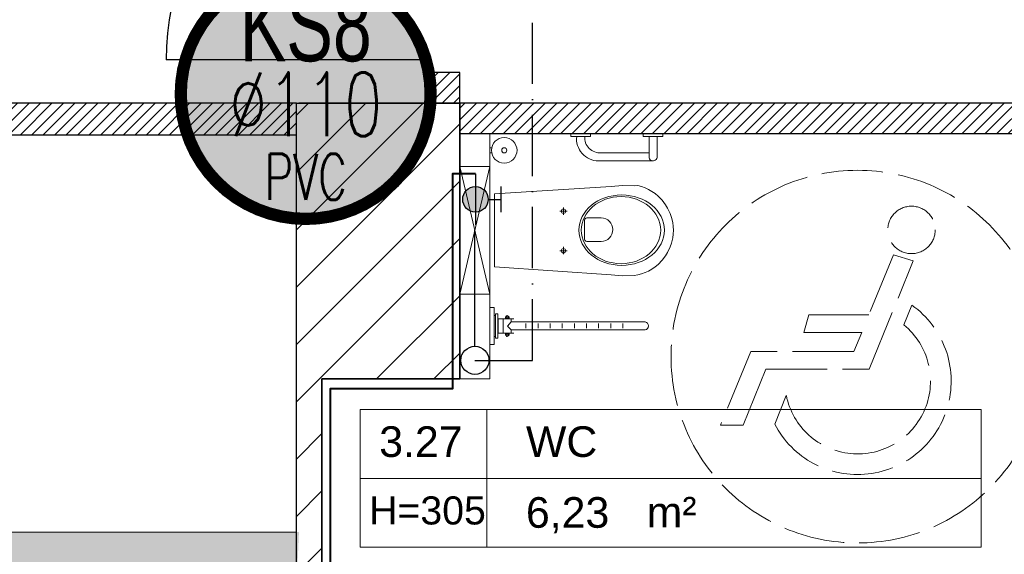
# Model space of a CAD drawing. Header units: millimetres. Extents: x 24385 to 79107, y -56478 to -23676.
# Tile 36 of 256: x 29699 to 30084, y -39465 to -39255. Entities that reach past the tile are written whole.
import ezdxf
from ezdxf.enums import TextEntityAlignment as Align
from ezdxf.lldxf.tags import DXFTag

# ---------------------------------------------------------------- set-up
doc = ezdxf.new("R2010")
doc.units = ezdxf.units.MM
doc.header["$LTSCALE"] = 2
doc.linetypes.add('ACAD_ISO02W100', pattern=[15, 12, -3])
doc.linetypes.add('ACAD_ISO10W100', pattern=[18, 12, -3, 0, -3])
for name, color, linetype, lineweight in [('0_OPIS', 7, 'Continuous', 13), ('3DPLAN_A_TABELKA POMIESZCZEŃ', 7, 'Continuous', 0), ('A_TXT', 7, 'Continuous', 0), ('A_WYBURZENIA', 6, 'Continuous', 0), ('AW_CERAMIKA', 6, 'Continuous', 9), ('PRZERYW', 2, 'ACAD_ISO02W100', 9), ('sanitariaty', 2, 'Continuous', 25)]:
    doc.layers.add(name, color=color, linetype=linetype, lineweight=lineweight)
for name, color, linetype in [('3DPLAN_A_KRESKOWANIE 1', 253, 'Continuous'), ('3DPLAN_A_OPIS', 8, 'Continuous'), ('3DPLAN_A_POMIESZCZENIE NUMER', 100, 'Continuous'), ('3DPLAN_K_NOŚNA', 7, 'Continuous'), ('_WLK_oznaczenia', 211, 'Continuous'), ('A_POMIESZCZENIE OPIS', 100, 'Continuous'), ('IS_Odbiorniki', 211, 'SOLID')]:
    doc.layers.add(name, color=color, linetype=linetype)
for name, color, linetype, lineweight, true_color in [('kanalizacja', 7, 'Continuous', 30, 0xbf3000), ('kanalizacja pod stropem skropliny', 7, 'Continuous', 30, 0x60bb04), ('wodociag', 7, 'Continuous', 40, 0x0e97f1)]:
    doc.layers.add(name, color=color, linetype=linetype, lineweight=lineweight, true_color=true_color)
doc.styles.add('ARIAL', font='arial.ttf')
doc.styles.add('GRZEJNIK', font='simplex.shx', dxfattribs={"width": 0.7})
tags = doc.linetypes.add('SOLID', pattern=[10, 10, 0]).pattern_tags.tags
tags[6:7] = [DXFTag(74, 4), DXFTag(75, 0), DXFTag(340, '0'), DXFTag(46, 0.0), DXFTag(50, 0.0), DXFTag(44, 0.0), DXFTag(45, 0.0)]
tags[4:5] = [DXFTag(74, 4), DXFTag(75, 0), DXFTag(340, '0'), DXFTag(46, 0.0), DXFTag(50, 0.0), DXFTag(44, 0.0), DXFTag(45, 0.0)]
pattern_1 = [(45, (-708.4828, 5623.021), (-2.24506403, 2.24506403), [])]
pattern_2 = [(45, (29206.918, -39107.05), (-11.22532, 11.22532), [])]

# ---------------------------------------------------------------- blocks, each defined once
blk = doc.blocks.new('tabelka dla tp')
at = {"layer": '3DPLAN_A_TABELKA POMIESZCZEŃ'}
for p, q in [((49.7, 54), (49.7, 0)), ((0, 27), (243.13, 27))]:
    blk.add_line(p, q, dxfattribs=at)
blk.add_lwpolyline([(0, 54), (243.13, 54), (243.13, 0), (0, 0)], close=True, dxfattribs=at)
at = {"layer": '3DPLAN_A_POMIESZCZENIE NUMER', "color": 7, "style": 'ARIAL'}
blk.add_attdef('NUMER', (2.23, 35.39), '', height=12, dxfattribs=at)
at = {"layer": 'A_POMIESZCZENIE OPIS', "insert": (112.2, 19.75), "char_height": 12, "width": 36.4122, "attachment_point": 1, "style": 'ARIAL'}
blk.add_mtext('{\\C7;m²}', dxfattribs=at)
at = {"layer": 'A_POMIESZCZENIE OPIS', "color": 7, "style": 'ARIAL'}
for tag, p in [('NAZWA', (51.73, 35.39)), ('POWIERZCHNIA', (51.06, 7.24))]:
    blk.add_attdef(tag, p, '', height=12, dxfattribs=at)
blk = doc.blocks.new('III pietrooosoo')
at = {"layer": '3DPLAN_A_KRESKOWANIE 1'}
h = blk.add_hatch(dxfattribs=at)
h.set_pattern_fill('ANSI31', color=256, scale=5, style=0)
h.set_pattern_definition(pattern_2)
h.paths.add_polyline_path([(26781.49, -39163.58), (26781.49, -38938.58), (26746.49, -38938.58), (26746.49, -39163.58)])
h.paths.add_polyline_path([(26746.49, -39423.63), (26776.05, -39423.63), (26776.05, -39388.27), (26746.49, -39388.27)])
h.paths.add_polyline_path([(26746.49, -38938.58), (26781.49, -38938.58), (26781.49, -39163.58), (26746.49, -39163.58)])
h.paths.add_polyline_path([(27368.97, -39343.08), (27368.97, -39410.08), (27375.97, -39410.08), (27375.97, -39403.08), (27410.97, -39403.08), (27410.97, -39383.75), (27409.39, -39383.75), (27410, -39383.99, -0.310329), (27410.42, -39384.6), (27410.42, -39387.03, -0.216272), (27410.19, -39387.52), (27409.53, -39388.03, -0.076898), (27409.35, -39388.12, 0.840818), (27409.47, -39388.8), (27410.15, -39388.8), (27410.15, -39388.95), (27409.47, -39388.95, -0.840818), (27409.3, -39387.98, 0.076898), (27409.44, -39387.91), (27410.1, -39387.4, 0.216272), (27410.27, -39387.03), (27410.27, -39384.6, 0.310329), (27409.95, -39384.13), (27408.97, -39383.75), (27408.97, -39315.95), (27410.97, -39315.95), (27410.97, -39109.08), (27396.97, -39109.08), (27396.97, -39304.08), (27326.97, -39304.08), (27326.97, -39321.08), (26829.97, -39321.08), (26829.97, -39251.08), (26809.49, -39251.08), (26809.49, -39321.08), (26781.49, -39321.08), (26781.49, -39387.08), (26810.97, -39387.08), (26810.97, -39343.08)])
h.paths.add_polyline_path([(28444.97, -38740.08), (28444.97, -38698.58), (28212, -38698.58), (28212, -38637.58), (28198.97, -38637.58), (28198.97, -38740.08)])
h.paths.add_polyline_path([(28624.46, -38658.58), (28601.97, -38658.58), (28601.97, -38698.58), (28559.97, -38698.58), (28559.97, -38740.08), (28624.46, -38740.08)])
h.paths.add_polyline_path([(28627.97, -38870.19), (28674.81, -38870.19), (28674.81, -38878.08), (28689.97, -38878.08), (28689.97, -38734.08), (28772.97, -38734.08), (28772.97, -38698.58), (28726.97, -38698.58), (28726.97, -38658.58), (28624.46, -38658.58), (28624.46, -38740.08), (28627.97, -38740.08)])
h.paths.add_polyline_path([(28674.81, -38878.08), (28674.81, -38870.19), (28627.97, -38870.19), (28627.97, -38897.19), (28648.97, -38897.19), (28648.97, -38878.08)])
h.paths.add_polyline_path([(28627.97, -38897.19), (28627.97, -38924.19), (28648.97, -38924.19), (28648.97, -38897.19)])
h.paths.add_polyline_path([(28648.97, -38924.19), (28627.97, -38924.19), (28627.97, -39029.08), (28204.97, -39029.08), (28204.97, -39046.08), (28245.97, -39046.08), (28245.97, -39098.08), (28618.97, -39098.08), (28618.97, -39148.34), (28648.97, -39148.34)])
h.paths.add_polyline_path([(28769.97, -39380.08), (28769.97, -39352.58), (28654.97, -39352.58), (28654.97, -39295.58), (28648.97, -39295.58), (28648.97, -39268.08), (28618.97, -39268.08), (28618.97, -39305.08), (28602.97, -39305.08), (28602.97, -39390.58), (28908.97, -39390.58), (28908.97, -39380.08)])
h.paths.add_polyline_path([(29254.97, -39636.08), (29254.97, -39479.08), (29253.97, -39456.08), (29253.97, -39299.08), (29205.97, -39299.08), (29205.97, -39365.08), (29137.97, -39365.08), (29137.97, -39390.58), (29242.97, -39390.58), (29242.97, -39525.58), (29129.97, -39525.58), (29129.97, -39588.58), (28896.97, -39588.58), (28896.97, -39613.08), (29204.97, -39613.08), (29204.97, -39636.08)])
h.paths.add_polyline_path([(28675.97, -39613.08), (28675.97, -39693.93), (28641.97, -39693.93), (28641.97, -39636.08), (28614.97, -39636.08), (28614.97, -39598.08), (28602.97, -39598.08), (28602.97, -39526.58), (28766.97, -39526.58), (28766.97, -39613.08)])
h.paths.add_polyline_path([(28575.62, -39665.5), (28722.88, -39665.5), (28722.88, -39699.91), (28575.62, -39699.91)], flags=9)
h.paths.add_polyline_path([(28641.97, -39693.93), (28641.97, -39906.08), (28675.97, -39906.08), (28675.97, -39693.93)])
h.paths.add_polyline_path([(29060.97, -38734.08), (29060.97, -38698.58), (28887.97, -38698.58), (28887.97, -38734.08)])
h.paths.add_polyline_path([(29348.97, -38734.08), (29348.97, -38698.58), (29324.97, -38698.58), (29324.97, -38658.58), (29199.97, -38658.58), (29199.97, -38698.58), (29175.97, -38698.58), (29175.97, -38734.08)])
h.paths.add_polyline_path([(29636.97, -38698.58), (29463.97, -38698.58), (29463.97, -38734.08), (29636.97, -38734.08)])
h.paths.add_polyline_path([(29924.97, -38734.08), (29924.97, -38698.58), (29901.97, -38698.58), (29901.97, -38658.58), (29776.97, -38658.58), (29776.97, -38698.58), (29751.97, -38698.58), (29751.97, -38734.08)])
h.paths.add_polyline_path([(30039.97, -38734.08), (30234.97, -38734.08), (30234.97, -38698.58), (30039.97, -38698.58)])
h.paths.add_polyline_path([(30524.97, -38734.08), (30524.97, -38698.58), (30502.97, -38698.58), (30502.97, -38658.58), (30377.97, -38658.58), (30377.97, -38698.58), (30349.97, -38698.58), (30349.97, -38734.08)])
h.paths.add_polyline_path([(30834.97, -38734.08), (30834.97, -38698.58), (30641.97, -38698.58), (30641.97, -38734.08)])
h.paths.add_polyline_path([(31048.97, -38768.58), (31550.97, -38768.58), (31550.97, -38841.08), (31594.97, -38841.08), (31594.97, -38734.08), (31625.97, -38734.08), (31625.97, -38698.58), (31098.97, -38698.58), (31098.97, -38658.58), (30973.97, -38658.58), (30973.97, -38698.58), (30948.97, -38698.58), (30948.97, -38734.08), (31048.97, -38734.08)])
h.paths.add_polyline_path([(31550.97, -39073.08), (31594.97, -39073.08), (31594.97, -39018.08), (31550.97, -39018.08)])
h.paths.add_polyline_path([(31550.97, -39378.08), (31594.97, -39378.08), (31594.97, -39250.08), (31550.97, -39250.08)])
h.paths.add_polyline_path([(31594.97, -39684.08), (31594.97, -39554.08), (31550.97, -39554.08), (31550.97, -39684.08)])
h.paths.add_polyline_path([(31594.97, -39915.08), (31594.97, -39860.08), (31550.97, -39860.08), (31550.97, -39915.08)])
h.paths.add_polyline_path([(31550.97, -40194.08), (30944.97, -40194.08), (30944.97, -40267.58), (30973.97, -40267.58), (30973.97, -40307.58), (31098.97, -40307.58), (31098.97, -40267.58), (31625.97, -40267.58), (31625.97, -40194.08), (31594.97, -40194.08), (31594.97, -40092.08), (31550.97, -40092.08), (31550.97, -40194.08)], is_closed=False)
h.paths.add_polyline_path([(30637.97, -40267.58), (30830.97, -40267.58), (30830.97, -40194.08), (30637.97, -40194.08)])
h.paths.add_polyline_path([(30345.97, -40194.08), (30345.97, -40267.58), (30369.97, -40267.58), (30369.97, -40307.58), (30494.97, -40307.58), (30494.97, -40267.58), (30520.97, -40267.58), (30520.97, -40194.08)])
h.paths.add_polyline_path([(30035.97, -40267.58), (30230.97, -40267.58), (30230.97, -40194.08), (30035.97, -40194.08)])
h.paths.add_polyline_path([(29775.97, -40161.08), (29762.97, -40161.08), (29762.97, -40198.08), (29741.97, -40198.08), (29741.97, -40267.58), (29768.97, -40267.58), (29768.97, -40307.58), (29893.97, -40307.58), (29893.97, -40267.58), (29920.97, -40267.58), (29920.97, -40194.08), (29775.97, -40194.08)])
h.paths.add_polyline_path([(29431.97, -40198.08), (29431.97, -40267.58), (29626.97, -40267.58), (29626.97, -40198.08)])
h.paths.add_polyline_path([(29140.97, -40198.08), (29140.97, -40267.58), (29161.97, -40267.58), (29161.97, -40307.58), (29286.97, -40307.58), (29286.97, -40267.58), (29316.97, -40267.58), (29316.97, -40198.08)])
h.paths.add_polyline_path([(28831.97, -40198.08), (28831.97, -40267.58), (29025.97, -40267.58), (29025.97, -40198.08)])
h.paths.add_polyline_path([(28541.97, -40267.58), (28570.97, -40267.58), (28570.97, -40307.58), (28695.97, -40307.58), (28695.97, -40267.58), (28716.97, -40267.58), (28716.97, -40198.08), (28597.43, -40198.08), (28597.12, -40198.34, -2.544085), (28595.08, -40198.08), (28541.97, -40198.08)])
h.paths.add_polyline_path([(28229.97, -40267.58), (28426.97, -40267.58), (28426.97, -40198.08), (28229.97, -40198.08)])
h.paths.add_polyline_path([(28026.62, -40155.72), (28026.62, -40307.58), (28070.97, -40307.58), (28070.97, -40267.58), (28114.97, -40267.58), (28114.97, -40198.08), (28037.97, -40198.08), (28037.97, -40155.72)])
h.paths.add_polyline_path([(28026.62, -40155.72), (27981.97, -40155.72), (27981.97, -40201.08), (27901.97, -40201.08), (27901.97, -40267.58), (27945.97, -40267.58), (27945.97, -40307.58), (28026.62, -40307.58)])
h.paths.add_polyline_path([(27916.97, -39798.79), (27920.06, -39798.79), (27920.06, -39852.79), (27916.97, -39852.79), (27916.97, -39912.08), (27981.97, -39912.08), (27981.97, -40155.72), (28026.62, -40155.72), (28026.62, -39747.08), (27916.97, -39747.08)])
h.paths.add_polyline_path([(28037.97, -39913.08), (28091.97, -39913.08), (28091.97, -39758.08), (28037.97, -39758.08), (28037.97, -39747.08), (28026.62, -39747.08), (28026.62, -40155.72), (28037.97, -40155.72)])
h.paths.add_polyline_path([(27950.97, -39566.08), (27950.97, -39590.08), (27956.97, -39590.08), (27956.97, -39657.08), (28026.62, -39657.08), (28026.62, -39566.08)])
h.paths.add_polyline_path([(28161.97, -39588.08), (28044.97, -39588.08), (28044.97, -39598.08), (28161.97, -39598.08)])
h.paths.add_polyline_path([(27590.97, -40201.08), (27590.97, -40267.58), (27726.97, -40267.58), (27726.97, -40201.08)])
h.paths.add_polyline_path([(26781.49, -40201.08), (26781.49, -40267.58), (27231.97, -40267.58), (27231.97, -40307.58), (27356.97, -40307.58), (27356.97, -40267.58), (27415.97, -40267.58), (27415.97, -40201.08)])
h.paths.add_polyline_path([(26809.49, -40155.72), (26809.49, -40201.08), (26864.97, -40201.08), (26864.97, -40155.72)])
h.paths.add_polyline_path([(26809.49, -40088.08), (26809.49, -40155.72), (26864.97, -40155.72), (26864.97, -40088.08)])
h.paths.add_polyline_path([(26809.49, -40085.08), (26809.49, -40088.08), (26864.97, -40088.08), (26864.97, -40085.08)])
h.paths.add_polyline_path([(26809.49, -39863.08), (26809.49, -39910.08), (26864.97, -39910.08), (26864.97, -39863.08)])
h.paths.add_polyline_path([(27408.97, -39315.57), (27408.97, -39313.41), (27410.97, -39313.49), (27409.05, -39313.49), (27409.05, -39315.49), (27410.97, -39315.57)], flags=16)
h.paths.add_polyline_path([(28819.95, -39558.91), (28843.99, -39558.91), (28843.99, -39578.91), (28819.95, -39578.91)], flags=24)
h.paths.add_polyline_path([(28614.3, -39470.41), (28614.3, -39446.75), (28634.3, -39446.75), (28634.3, -39470.41)], flags=24)
h.paths.add_polyline_path([(28699.15, -39459.32), (28892.58, -39459.32), (28892.58, -39432.32), (28699.15, -39432.32)])
h.paths.add_polyline_path([(28699.15, -39486.32), (28892.58, -39486.32), (28892.58, -39459.32), (28699.15, -39459.32)])
h.paths.add_polyline_path([(28699.15, -39432.32), (28892.58, -39432.32), (28892.58, -39486.32), (28699.15, -39486.32)])
h.paths.add_polyline_path([(31282.92, -38730.77), (31332.19, -38730.77), (31332.19, -38753), (31282.92, -38753)], flags=24)
h.paths.add_polyline_path([(31048.16, -38730.77), (31088.89, -38730.77), (31088.89, -38753), (31048.16, -38753)], flags=24)
h.paths.add_polyline_path([(31265.16, -38739.9, 1), (31262.75, -38738.09, 1)], flags=16)
h.paths.add_polyline_path([(28712.1, -39463.64), (28749.15, -39463.64), (28749.15, -39484.06), (28712.1, -39484.06)], flags=8)
h.paths.add_polyline_path([(28712.64, -39435.93), (28779.46, -39435.93), (28779.46, -39457.46), (28712.64, -39457.46)], flags=8)
h.paths.add_polyline_path([(28654.68, -39435.89), (28689.53, -39435.89), (28689.53, -39454.15), (28654.68, -39454.15)], flags=8)
h.paths.add_polyline_path([(28758.66, -39460.57), (28782.82, -39460.57), (28782.82, -39484.57), (28758.66, -39484.57)], flags=8)
h.paths.add_polyline_path([(28699.15, -39460.89), (28699.15, -39483.13), (28699.62, -39483.13), (28699.62, -39460.89)], flags=8)
h = blk.add_hatch(dxfattribs=at)
h.set_pattern_fill('ANSI31', color=256, scale=5, style=0)
h.set_pattern_definition(pattern_2)
h.paths.add_polyline_path([(29831.56, -39529.08), (29831.56, -39564.6), (29806.97, -39564.6), (29806.97, -39659.08), (29740.97, -39659.08), (29740.97, -39736.08), (29762.97, -39736.08), (29762.97, -39968.08), (29775.97, -39968.08), (29775.97, -39722.08), (29934.97, -39722.08), (29934.97, -39653.08), (29870.97, -39653.08), (29870.97, -39529.08), (29831.56, -39529.08)], is_closed=False)
h.paths.add_polyline_path([(29831.56, -39564.6), (29831.56, -39537.6), (29806.97, -39537.6), (29806.97, -39564.6), (29831.56, -39564.6)], is_closed=False)
h.paths.add_polyline_path([(29831.56, -39537.6), (29831.56, -39529.08), (29816.97, -39529.08), (29816.97, -39510.6), (29806.97, -39510.6), (29806.97, -39537.6), (29831.56, -39537.6)], is_closed=False)
h.paths.add_polyline_path([(29870.97, -39288.08), (29806.97, -39288.08), (29806.97, -39510.6), (29816.97, -39510.6), (29816.97, -39396.08), (29870.97, -39396.08), (29870.97, -39288.08)], is_closed=False)
h.paths.add_polyline_path([(30468.97, -39528.08), (30406.97, -39528.08), (30406.97, -39637.08), (30468.97, -39637.08), (30468.97, -39528.08)], is_closed=False)
h.paths.add_polyline_path([(31056.97, -39571.08), (31006.97, -39571.08), (31006.97, -39626.08), (31056.97, -39626.08), (31056.97, -39571.08)], is_closed=False)
h.paths.add_polyline_path([(31006.97, -39302.08), (31006.97, -39356.08), (31056.97, -39356.08), (31056.97, -39302.08), (31006.97, -39302.08)], is_closed=False)
at = {"layer": '3DPLAN_A_OPIS', "lineweight": 0, "transparency": 33554687}
h = blk.add_hatch(dxfattribs=at)
h.set_pattern_fill('ANSI31', color=1)
h.set_pattern_definition(pattern_1)
h.paths.add_polyline_path([(31040.47, -39540.09), (31025.97, -39540.09), (31025.97, -39571.08), (31040.47, -39571.08), (31040.47, -39540.09)], is_closed=False)
h.paths.add_polyline_path([(31025.97, -39356.08), (31025.97, -39437.09), (31040.47, -39437.09), (31040.47, -39356.08), (31025.97, -39356.08)], is_closed=False)
h.paths.add_polyline_path([(31025.97, -39276.02), (31025.97, -39302.08), (31040.47, -39302.08), (31040.47, -39276.02), (31025.97, -39276.02)], is_closed=False)
h.paths.add_polyline_path([(30899.46, -39133.34), (30899.46, -39148.34), (31025.47, -39148.34), (31025.47, -39173.02), (31040.47, -39173.02), (31040.47, -38911.08), (31025.47, -38911.08), (31025.47, -39133.34), (30899.46, -39133.34)], is_closed=False)
h.paths.add_polyline_path([(31031.51, -38983.4), (31047.93, -38983.4), (31047.93, -39003.4), (31031.51, -39003.4)], flags=9)
h.paths.add_polyline_path([(31031.51, -39079.16), (31047.93, -39079.16), (31047.93, -39099.16), (31031.51, -39099.16)], flags=9)
h.paths.add_polyline_path([(31040.47, -38911.08), (31040.47, -38842.38), (31025.47, -38842.38), (31025.47, -38911.08), (31040.47, -38911.08)], is_closed=False)
h.paths.add_polyline_path([(31025.47, -38842.38), (31040.47, -38842.38), (31040.47, -38777.72), (31025.47, -38777.72), (31025.47, -38842.38)], is_closed=False)
h.paths.add_polyline_path([(31040.47, -38777.72), (31040.47, -38734.08), (31025.47, -38734.08), (31025.47, -38777.72), (31040.47, -38777.72)], is_closed=False)
h.paths.add_polyline_path([(30751.44, -38768.58), (30751.44, -38734.08), (30736.44, -38734.08), (30736.44, -38768.58), (30751.44, -38768.58)], is_closed=False)
h.paths.add_polyline_path([(30736.44, -39133.34), (30617.47, -39133.34), (30617.47, -39148.34), (30796.46, -39148.34), (30796.46, -39133.34), (30751.44, -39133.34), (30751.44, -38768.58), (30736.44, -38768.58), (30736.44, -39133.34)], is_closed=False)
h.paths.add_polyline_path([(30359.46, -39133.34), (30359.46, -39148.34), (30514.47, -39148.34), (30514.47, -39133.34), (30444.47, -39133.34), (30444.47, -38911.08), (30429.47, -38911.08), (30429.47, -39133.34), (30359.46, -39133.34)], is_closed=False)
h.paths.add_polyline_path([(30429.47, -38911.08), (30444.47, -38911.08), (30444.47, -38851.08), (30429.47, -38851.08), (30429.47, -38911.08)], is_closed=False)
h.paths.add_polyline_path([(30444.47, -38777.72), (30429.47, -38777.72), (30429.47, -38842.38), (30444.47, -38842.38), (30444.47, -38777.72)], is_closed=False)
h.paths.add_polyline_path([(30429.47, -38734.08), (30429.47, -38777.72), (30444.47, -38777.72), (30444.47, -38734.08), (30429.47, -38734.08)], is_closed=False)
h.paths.add_polyline_path([(30177.51, -38734.08), (30162.51, -38734.08), (30162.51, -38768.58), (30177.51, -38768.58), (30177.51, -38734.08)], is_closed=False)
h.paths.add_polyline_path([(30162.51, -38862.1), (30177.51, -38862.1), (30177.51, -38768.58), (30162.51, -38768.58), (30162.51, -38862.1)], is_closed=False)
h.paths.add_polyline_path([(30162.51, -39133.34), (30071.47, -39133.34), (30071.47, -39148.34), (30256.46, -39148.34), (30256.46, -39133.34), (30177.51, -39133.34), (30177.51, -39005.38), (30162.51, -39005.38), (30162.51, -39133.34)], is_closed=False)
h.paths.add_polyline_path([(29898.47, -38734.08), (29883.47, -38734.08), (29883.47, -38768.58), (29898.47, -38768.58), (29898.47, -38734.08)], is_closed=False)
h.paths.add_polyline_path([(29898.47, -38851.08), (29898.47, -38768.58), (29883.47, -38768.58), (29883.47, -38851.08), (29898.47, -38851.08)], is_closed=False)
h.paths.add_polyline_path([(29744.51, -39133.34), (29744.51, -39148.34), (29858.97, -39148.34), (29858.97, -39163.08), (29870.97, -39163.08), (29870.97, -39148.34), (29968.47, -39148.34), (29968.47, -39133.34), (29898.47, -39133.34), (29898.47, -38851.08), (29883.47, -38851.08), (29883.47, -39133.34), (29744.51, -39133.34)], is_closed=False)
h.paths.add_polyline_path([(29501.43, -39133.34), (29501.43, -39148.34), (29641.51, -39148.34), (29641.51, -39133.34), (29596.47, -39133.34), (29596.47, -38851.08), (29581.47, -38851.08), (29581.47, -39133.34), (29501.43, -39133.34)], is_closed=False)
h.paths.add_polyline_path([(29596.47, -38851.08), (29596.47, -38768.58), (29581.47, -38768.58), (29581.47, -38851.08), (29596.47, -38851.08)], is_closed=False)
h.paths.add_polyline_path([(29581.47, -38768.58), (29596.47, -38768.58), (29596.47, -38734.08), (29581.47, -38734.08), (29581.47, -38768.58)], is_closed=False)
h.paths.add_polyline_path([(29294.47, -38734.08), (29279.47, -38734.08), (29279.47, -38768.58), (29294.47, -38768.58), (29294.47, -38734.08)], is_closed=False)
h.paths.add_polyline_path([(29294.47, -38851.08), (29294.47, -38768.58), (29279.47, -38768.58), (29279.47, -38851.08), (29294.47, -38851.08)], is_closed=False)
h.paths.add_polyline_path([(28912.42, -39133.34), (28912.42, -39148.34), (29086.43, -39148.34), (29086.43, -39133.34), (28992.47, -39133.34), (28992.47, -39005.38), (28977.47, -39005.38), (28977.47, -39133.34), (28912.42, -39133.34)], is_closed=False)
h.paths.add_polyline_path([(28992.47, -38851.08), (28992.47, -38768.58), (28977.47, -38768.58), (28977.47, -38851.08), (28992.47, -38851.08)], is_closed=False)
h.paths.add_polyline_path([(28992.47, -38734.08), (28977.47, -38734.08), (28977.47, -38768.58), (28992.47, -38768.58), (28992.47, -38734.08)], is_closed=False)
h.paths.add_polyline_path([(28992.47, -38862.1), (28992.47, -38851.08), (28977.47, -38851.08), (28977.47, -38862.1), (28992.47, -38862.1)], is_closed=False)
h.paths.add_polyline_path([(28648.97, -39148.34), (28809.42, -39148.34), (28809.42, -39133.34), (28648.97, -39133.34), (28648.97, -39148.34)], is_closed=False)
h.paths.add_polyline_path([(31030.4, -38739.9, 1), (31027.99, -38738.09, 1), (31030.4, -38739.9, 1)], is_closed=False, flags=16)
h.paths.add_polyline_path([(30742.48, -39079.16), (30758.91, -39079.16), (30758.91, -39099.16), (30742.48, -39099.16)], flags=24)
h.paths.add_polyline_path([(30435.51, -39079.16), (30451.93, -39079.16), (30451.93, -39099.16), (30435.51, -39099.16)], flags=24)
h.paths.add_polyline_path([(30435.51, -39008.4), (30451.93, -39008.4), (30451.93, -39028.4), (30435.51, -39028.4)], flags=24)
h.paths.add_polyline_path([(29889.51, -39079.16), (29905.93, -39079.16), (29905.93, -39099.16), (29889.51, -39099.16)], flags=24)
h.paths.add_polyline_path([(29587.51, -39079.16), (29603.93, -39079.16), (29603.93, -39099.16), (29587.51, -39099.16)], flags=24)
h.paths.add_polyline_path([(28983.51, -39079.16), (28999.93, -39079.16), (28999.93, -39099.16), (28983.51, -39099.16)], flags=24)
h = blk.add_hatch(dxfattribs=at)
h.set_pattern_fill('ANSI31', color=1)
h.set_pattern_definition(pattern_1)
h.paths.add_polyline_path([(29870.97, -39163.08), (29870.97, -39148.34), (29858.97, -39148.34), (29858.97, -39163.08), (29870.97, -39163.08)], is_closed=False)
h.paths.add_polyline_path([(29858.97, -39276.08), (29858.97, -39288.08), (29870.97, -39288.08), (29870.97, -39276.08), (29858.97, -39276.08)], is_closed=False)
h.paths.add_polyline_path([(30111.97, -39300.08), (30111.97, -39322.08), (30123.97, -39322.08), (30123.97, -39288.08), (29870.97, -39288.08), (29870.97, -39300.08), (30111.97, -39300.08)], is_closed=False)
h.paths.add_polyline_path([(30233.97, -39529.08), (30124.47, -39529.08), (30123.97, -39529.08), (30123.97, -39433.08), (30111.97, -39433.08), (30111.97, -39529.08), (29870.97, -39529.08), (29870.97, -39541.08), (30233.97, -39541.08), (30233.97, -39529.08)], is_closed=False)
h.paths.add_polyline_path([(30406.97, -39529.08), (30336.97, -39529.08), (30336.97, -39541.08), (30406.97, -39541.08), (30406.97, -39529.08)], is_closed=False)
h.paths.add_polyline_path([(30336.97, -39544.08), (30406.97, -39544.08), (30406.97, -39541.08), (30336.97, -39541.08), (30336.97, -39544.08)], is_closed=False)
h.paths.add_polyline_path([(30233.97, -39544.08), (30233.97, -39541.08), (29870.97, -39541.08), (29870.97, -39544.08), (30233.97, -39544.08)], is_closed=False)
h = blk.add_hatch(dxfattribs=at)
h.set_pattern_fill('ANSI31', color=1)
h.set_pattern_definition(pattern_1)
h.paths.add_polyline_path([(29654.13, -39300.58), (29654.73, -39300.08), (29660.9, -39300.08), (29660.9, -39300.58)])
h.paths.add_polyline_path([(29583, -39300.58), (29583.08, -39300.58), (29583.08, -39288.16), (29660.92, -39288.16), (29660.92, -39300.58), (29806.97, -39300.58), (29806.97, -39288.08), (29570.5, -39288.08), (29570.5, -39322.89), (29583, -39322.89)])
h.paths.add_polyline_path([(29570.5, -39425.89), (29570.5, -39456.08), (29583, -39456.08), (29583, -39425.89)])
h.paths.add_polyline_path([(29570.5, -39456.08), (29570.5, -39479.08), (29583, -39479.08), (29583, -39456.08)])
h.paths.add_polyline_path([(29583, -39479.08), (29570.5, -39479.08), (29570.5, -39659.08), (29419.88, -39659.08), (29419.88, -39674.08), (29740.97, -39674.08), (29740.97, -39659.08), (29583, -39659.08)])
h.paths.add_polyline_path([(29254.97, -39674.08), (29316.88, -39674.08), (29316.88, -39659.08), (29254.97, -39659.08)])
at = {"layer": 'A_WYBURZENIA', "transparency": 33554687}
h = blk.add_hatch(dxfattribs=at)
h.set_pattern_fill('DOTS', color=256)
h.set_pattern_definition([(0, (10794.5573, -19643.2417), (0.79375, 1.5875), [0, -1.5875])])
h.paths.add_polyline_path([(29581.4, -39479.08), (29806.97, -39479.08), (29807.97, -39456.08), (29581.4, -39456.08), (29581.4, -39479.08)], is_closed=False)
h.paths.add_polyline_path([(29569.4, -39479.08), (29581.4, -39479.08), (29581.4, -39456.08), (29569.4, -39456.08), (29569.4, -39479.08)], is_closed=False)
h.paths.add_polyline_path([(29309.47, -39479.08), (29569.4, -39479.08), (29569.4, -39456.08), (29308.91, -39456.08, -0.144411), (29309.46, -39457.96), (29309.47, -39479.08)], is_closed=False)
h.paths.add_polyline_path([(29308.91, -39456.08), (29305.99, -39456.08, -0.439637), (29304.27, -39457.96, -0.053697), (29272.32, -39457.97, -0.279552), (29274.64, -39464.86, 0.083254), (29272.96, -39479.08), (29309.47, -39479.08), (29309.46, -39457.96, 0.144411), (29308.91, -39456.08)], is_closed=False)
h.paths.add_polyline_path([(29272.96, -39479.08, -0.083254), (29274.64, -39464.86, 1.101983), (29260.78, -39463.13, 0.0716), (29259.09, -39479.08), (29272.96, -39479.08)], is_closed=False)
h.paths.add_polyline_path([(29272.32, -39457.97, 0.053697), (29304.27, -39457.96, 0.439637), (29305.99, -39456.08), (29253.97, -39456.08), (29254.97, -39479.08), (29259.09, -39479.08, -0.0716), (29260.78, -39463.13, -0.62874), (29272.32, -39457.97)], is_closed=False)
at = {"layer": '3DPLAN_A_OPIS', "color": 1, "lineweight": 30}
for p, q in [((29858.97, -39288.08), (29858.97, -39276.08)), ((29870.97, -39276.08), (29858.97, -39276.08)), ((29870.97, -39288.08), (29870.97, -39276.08)), ((29806.97, -39288.08), (29570.5, -39288.08)), ((30124.47, -39288.08), (29870.97, -39288.08)), ((29806.97, -39300.58), (29583, -39300.58)), ((30111.97, -39300.08), (29870.97, -39300.08))]:
    blk.add_line(p, q, dxfattribs=at)
at = {"layer": '3DPLAN_K_NOŚNA'}
for p, q in [((29870.97, -39288.08), (29807.97, -39288.08)), ((29870.97, -39396.08), (29870.97, -39288.08)), ((29816.97, -39396.08), (29870.97, -39396.08)), ((29816.97, -39529.08), (29816.97, -39396.08))]:
    blk.add_line(p, q, dxfattribs=at)
blk.add_lwpolyline([(29740.97, -39659.08), (29806.97, -39659.08), (29806.97, -39479.08), (29806.97, -39288.08), (29870.97, -39288.08), (29870.97, -39396.08), (29816.97, -39396.08), (29816.97, -39529.08), (29870.97, -39529.08), (29870.97, -39653.08), (29934.97, -39653.08), (29934.97, -39722.08), (29775.97, -39722.08), (29775.97, -39968.08), (29762.97, -39968.08), (29762.97, -39736.08), (29740.97, -39736.08), (29740.97, -39659.08)], dxfattribs=at)
at = {"layer": 'A_TXT', "color": 1, "lineweight": 30}
blk.add_line((29858.97, -39271.08), (29755.97, -39271.08), dxfattribs=at)
blk.add_arc((29858.97, -39271.08), 103, 90, 180, dxfattribs=at)
at = {"layer": 'A_WYBURZENIA', "transparency": 33554687}
blk.add_line((29806.97, -39456.08), (29253.97, -39456.08), dxfattribs=at)
at = {"layer": 'AW_CERAMIKA', "ltscale": 0.5}
for p, q in [((29882.71, -39396.08), (29882.71, -39300.08)), ((29870.97, -39396.08), (29882.71, -39396.08))]:
    blk.add_line(p, q, dxfattribs=at)
at = {"layer": 'AW_CERAMIKA'}
blk.add_line((29806.97, -39456.08), (29806.97, -39479.08), dxfattribs=at)
at = {"layer": 'PRZERYW', "color": 8, "lineweight": 0}
for p, q in [((30040.65, -39347.48), (30048.43, -39349.78)), ((30047.91, -39367.18), (30044.74, -39374.94)), ((29998.73, -39402.57), (29994.17, -39413.76))]:
    blk.add_line(p, q, dxfattribs=at)
blk.add_lwpolyline([(30040.65, -39347.48), (30031.05, -39371), (30007.52, -39371), (30005.58, -39377.88), (30028.25, -39377.88), (30025.19, -39385.38), (29984.81, -39385.38), (29972.99, -39414.16), (29981.79, -39414.16), (29990.72, -39392.25), (30031.11, -39392.25), (30048.43, -39349.78)], dxfattribs=at)
for centre, radius in [((30026.62, -39387.34), 73), ((30047.71, -39337.69), 9.29)]:
    blk.add_circle(centre, radius, dxfattribs=at)
for radius, start, end in [(36.58, 207.3197, 54.5132), (28.49, 191.3427, 50.6366)]:
    blk.add_arc((30026.67, -39396.97), radius, start, end, dxfattribs=at)
at = {"layer": 'sanitariaty', "color": 8, "lineweight": 0}
for p, q in [((29944.98, -39309.05), (29944.98, -39301.04)), ((29948.14, -39309.05), (29948.14, -39301.04)), ((29883.41, -39305.51), (29882.71, -39305.51)), ((29883.41, -39307.51), (29882.71, -39307.51)), ((29925.17, -39307.47), (29944.98, -39307.47)), ((29870.97, -39362.84), (29882.71, -39312.84)), ((29882.71, -39362.84), (29870.97, -39312.84)), ((29870.97, -39312.84), (29882.71, -39312.84)), ((29882.71, -39312.84), (29882.71, -39362.84)), ((29925.02, -39310.63), (29946.7, -39310.63)), ((29884.52, -39323.58), (29930.23, -39320.69)), ((29930.23, -39320.69), (29934.66, -39320.32)), ((29934.66, -39320.32), (29939.21, -39320.37)), ((29939.21, -39320.37), (29940.6, -39320.33)), ((29940.6, -39320.33), (29942.05, -39320.72)), ((29942.05, -39320.72), (29943.45, -39321.24)), ((29943.45, -39321.24), (29944.81, -39321.87)), ((29884.52, -39352.1), (29884.52, -39323.58)), ((29944.81, -39321.87), (29946.11, -39322.62)), ((29946.11, -39322.62), (29947.35, -39323.47)), ((29947.35, -39323.47), (29948.51, -39324.43)), ((29948.51, -39324.43), (29950.12, -39326.07)), ((29911.5, -39330.35), (29911.5, -39328.87)), ((29950.12, -39326.07), (29951.46, -39327.84)), ((29951.46, -39327.84), (29952.25, -39329.13)), ((29952.25, -39329.13), (29953.29, -39331.3)), ((29911.5, -39330.35), (29910.06, -39330.35)), ((29911.5, -39330.35), (29912.93, -39330.35)), ((29911.5, -39330.35), (29911.5, -39331.76)), ((29921.03, -39332.9), (29926.29, -39332.9)), ((29953.29, -39331.3), (29953.77, -39332.77)), ((29953.77, -39332.77), (29954.25, -39334.82)), ((29919.74, -39341.34), (29919.74, -39333.84)), ((29954.25, -39334.82), (29954.44, -39336.32)), ((29954.44, -39336.32), (29954.52, -39337.84)), ((29953.77, -39342.91), (29954.25, -39340.86)), ((29954.25, -39340.86), (29954.44, -39339.36)), ((29954.44, -39339.36), (29954.52, -39337.84)), ((29911.5, -39345.85), (29911.5, -39344.37)), ((29921.03, -39342.28), (29926.29, -39342.28)), ((29952.25, -39346.55), (29953.29, -39344.38)), ((29953.29, -39344.38), (29953.77, -39342.91)), ((29911.5, -39345.85), (29910.06, -39345.85)), ((29911.5, -39345.85), (29912.93, -39345.85)), ((29911.5, -39345.85), (29911.5, -39347.26)), ((29950.12, -39349.61), (29951.46, -39347.84)), ((29951.46, -39347.84), (29952.25, -39346.55)), ((29884.52, -39352.1), (29930.22, -39355.33)), ((29946.11, -39353.06), (29947.35, -39352.21)), ((29947.35, -39352.21), (29948.51, -39351.25)), ((29948.51, -39351.25), (29950.12, -39349.61)), ((29930.22, -39355.33), (29934.66, -39355.66)), ((29934.66, -39355.66), (29939.21, -39355.61)), ((29939.21, -39355.61), (29940.6, -39355.35)), ((29940.6, -39355.35), (29942.05, -39354.96)), ((29942.05, -39354.96), (29943.45, -39354.44)), ((29943.45, -39354.44), (29944.81, -39353.81)), ((29944.81, -39353.81), (29946.11, -39353.06)), ((29870.97, -39362.84), (29882.71, -39362.84)), ((29889.11, -39371.77), (29889.11, -39372.24)), ((29889.86, -39371.77), (29889.86, -39372.24)), ((29891.06, -39373.76), (29943.41, -39373.75)), ((29896.8, -39376.25), (29896.8, -39374.35)), ((29901.54, -39376.25), (29901.54, -39374.35)), ((29906.29, -39376.25), (29906.29, -39374.35)), ((29911.04, -39376.25), (29911.04, -39374.35)), ((29915.78, -39376.25), (29915.78, -39374.35)), ((29920.53, -39376.25), (29920.53, -39374.35)), ((29925.27, -39376.25), (29925.27, -39374.35)), ((29930.02, -39376.25), (29930.02, -39374.35)), ((29934.76, -39376.25), (29934.76, -39374.35)), ((29889.11, -39378.93), (29889.11, -39378.46)), ((29889.86, -39378.93), (29889.86, -39378.46)), ((29891.06, -39376.91), (29943.41, -39376.9))]:
    blk.add_line(p, q, dxfattribs=at)
for points in [[(29914.41, -39300.08), (29914.41, -39301.04), (29922.08, -39301.04), (29922.08, -39300.08)], [(29942.73, -39300.08), (29942.73, -39301.04), (29950.41, -39301.04), (29950.41, -39300.08)], [(29882.71, -39382.59), (29884.35, -39382.59), (29884.35, -39368.08), (29882.71, -39368.08)], [(29884.92, -39379.48), (29884.35, -39379.48), (29884.35, -39371.25), (29884.92, -39371.25)], [(29884.92, -39380.08), (29885.87, -39380.08), (29885.87, -39370.59), (29884.92, -39370.59)], [(29888.78, -39371.77), (29890.2, -39371.77), (29890.2, -39372.25), (29888.78, -39372.25)], [(29885.88, -39378.18), (29887.93, -39378.18), (29887.93, -39372.52), (29885.88, -39372.52)], [(29889.11, -39372.24), (29889.86, -39372.24), (29889.86, -39372.52), (29889.11, -39372.52)], [(29888.78, -39378.93), (29890.2, -39378.93), (29890.2, -39378.45), (29888.78, -39378.45)], [(29889.11, -39378.46), (29889.86, -39378.46), (29889.86, -39378.18), (29889.11, -39378.18)]]:
    blk.add_lwpolyline(points, close=True, dxfattribs=at)
blk.add_lwpolyline([(29887.93, -39378.18), (29892.04, -39378.18), (29891.06, -39378.18), (29891.06, -39376.91), (29889.53, -39375.38), (29891.06, -39373.76), (29891.06, -39372.52), (29892.04, -39372.52), (29887.93, -39372.52), (29887.93, -39378.18)], dxfattribs=at)
for radius in [5, 1]:
    blk.add_circle((29888.31, -39306.51), radius, dxfattribs=at)
for centre, radius, start, end in [((29925.22, -39302.02), 8.61, 173.3886, 269.9879), ((29925.74, -39301.56), 5.93, 174.9725, 275.4865), ((29946.56, -39309.05), 1.58, 179.8744, 5.9654), ((29920.91, -39334.09), 1.2, 84.1101, 167.7661), ((29926.06, -39337.59), 4.7, 272.8022, 87.1978), ((29920.91, -39341.08), 1.2, 192.2339, 275.8899), ((29889.5, -39371.76), 0.522, 358.4102, 179.2932), ((29943.16, -39375.32), 1.6, 279.0986, 80.9014), ((29889.5, -39378.94), 0.522, 180.7068, 1.5898)]:
    blk.add_arc(centre, radius, start, end, dxfattribs=at)
for centre, major_axis, ratio in [((29934.27, -39337.79), (16.75, 0), 0.823529), ((29934.02, -39337.79), (15.54, 0), 0.845174)]:
    blk.add_ellipse(centre, major_axis=major_axis, ratio=ratio, dxfattribs=at)
for centre in [(29911.5, -39330.35), (29911.5, -39345.85)]:
    blk.add_ellipse(centre, major_axis=(-0.599, 0.599), ratio=1, start_param=5.497787, end_param=11.780972, dxfattribs=at)
at = {"layer": '3DPLAN_A_TABELKA POMIESZCZEŃ', "ltscale": 0.5}
ref = blk.add_blockref('tabelka dla tp', (29831.86, -39462.04), dxfattribs=at)
ref.add_attrib('NUMER', '3.27', (29839.38, -39426.65), dxfattribs={"layer": '3DPLAN_A_POMIESZCZENIE NUMER', "color": 0, "height": 12, "style": 'ARIAL'})
ref.add_attrib('NAZWA', 'WC', (29896.81, -39426.65), dxfattribs={"layer": 'A_POMIESZCZENIE OPIS', "color": 0, "height": 12, "style": 'ARIAL'})
ref.add_attrib('POWIERZCHNIA', '6,23', (29896.81, -39454.4), dxfattribs={"layer": 'A_POMIESZCZENIE OPIS', "color": 0, "height": 12, "style": 'ARIAL'})
at = {"layer": '3DPLAN_A_OPIS', "color": 1, "lineweight": 30, "style": 'ARIAL'}
blk.add_attdef('31,21M2', (31149.87, -39031.42), '', height=12, dxfattribs=at)
at = {"layer": '3DPLAN_A_TABELKA POMIESZCZEŃ', "color": 7, "ltscale": 0.5, "insert": (29835.41, -39442.11), "char_height": 11, "width": 59.2068, "attachment_point": 1, "style": 'ARIAL'}
blk.add_mtext('H=305', dxfattribs=at)
at = {"layer": '3DPLAN_A_TABELKA POMIESZCZEŃ', "ltscale": 0.5, "style": 'ARIAL'}
blk.add_attdef('REJESTRACJA', (28148.53, -39789.87), '', height=12, dxfattribs=at)

msp = doc.modelspace()

# ---------------------------------------------------------------- hatches: boundary and pattern name
at = {"layer": '_WLK_oznaczenia'}
msp.add_hatch(color=255, dxfattribs=at).paths.add_polyline_path([(29859.5, -39284.48, -1), (29761.7, -39284.48, -1)])
at = {"layer": 'IS_Odbiorniki'}
h = msp.add_hatch(color=256, dxfattribs=at)
edge = h.paths.add_edge_path()
edge.add_arc((29877.05, -39325.72), 5, 270, 630)

# ---------------------------------------------------------------- linework, layer by layer
at = {"layer": '_WLK_oznaczenia'}
msp.add_lwpolyline([(29859.5, -39284.48, 4.8, 4.8, -1), (29761.7, -39284.48, 4.8, 4.8, -1)], format="xyseb", close=True, dxfattribs=at)
at = {"layer": 'IS_Odbiorniki'}
for p, q in [((29877.05, -39315.72), (29877.05, -39335.72)), ((29887.05, -39330.72), (29887.05, -39320.72)), ((29882.05, -39325.72), (29887.05, -39325.72))]:
    msp.add_line(p, q, dxfattribs=at)
msp.add_ellipse((29877.05, -39325.72), major_axis=(0, -5), ratio=1, dxfattribs=at)
at = {"layer": 'kanalizacja'}
msp.add_lwpolyline([(29876.84, -39383.3), (29876.84, -39337.84)], dxfattribs=at)
msp.add_circle((29876.84, -39388.8), 5.5, dxfattribs=at)
at = {"layer": 'kanalizacja pod stropem skropliny', "linetype": 'ACAD_ISO10W100'}
msp.add_lwpolyline([(29876.84, -39388.8), (29891.56, -39388.8), (29895.75, -39388.8), (29899.39, -39388.8), (29899.39, -39127.8), (30867.29, -39127.8), (30867.29, -38957.05)], dxfattribs=at)
at = {"layer": 'wodociag', "color": 110, "true_color": 0x15fb77}
msp.add_line((29877.05, -39315.72), (29872.05, -39315.72), dxfattribs=at)
msp.add_lwpolyline([(29872.05, -39315.72), (29868.04, -39315.72), (29868.04, -39399.98), (29820.13, -39399.98), (29820.13, -39503.33)], dxfattribs=at)

# ---------------------------------------------------------------- block references
at = {"layer": '0_OPIS'}
msp.add_blockref('III pietrooosoo', (0, 0), dxfattribs=at)

# ---------------------------------------------------------------- texts
at = {"layer": '_WLK_oznaczenia', "width": 0.7}
for s, height, style, p in [('KS8', 28, 'ARIAL', (29810.6, -39271.6)), ('%%c110', 25, 'GRZEJNIK', (29810.6, -39301)), ('PVC', 18, 'GRZEJNIK', (29810.6, -39325.88))]:
    msp.add_text(s, height=height, dxfattribs=dict(at, style=style)).set_placement(p, align=Align.CENTER)

doc.saveas('drawing.dxf')
